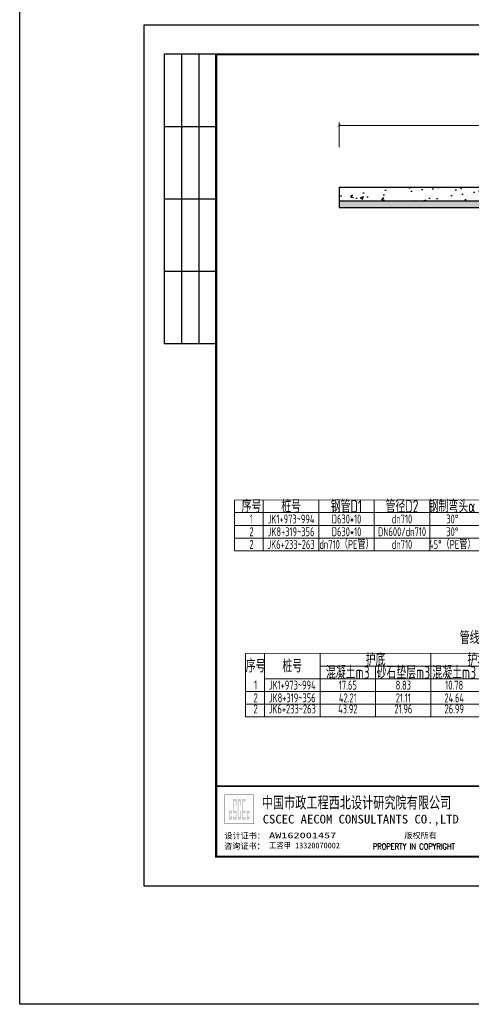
# Model space of a CAD drawing. Extents: x -493406 to 788281, y -294927 to -108123.
# Tile 1 of 7: x 451460 to 453222, y -294927 to -291086. Entities that reach past the tile are written whole.
import ezdxf
from ezdxf.enums import TextEntityAlignment as Align

# ---------------------------------------------------------------- set-up
doc = ezdxf.new("R2010")
doc.units = 0
doc.layers.add('GPSCOMMON', color=7, linetype='Continuous')
doc.layers.add('pp-com', color=7, linetype='Continuous')
doc.layers.add('标注', color=4, linetype='Continuous', lineweight=13)
doc.styles.add('gpshz', font='tssdeng.shx', dxfattribs={"width": 0.7, "bigfont": 'tssdchn.shx'})
doc.styles.add('图签', font='txt', dxfattribs={"width": 0.66})
doc.styles.add('图签 1', font='romanc.shx', dxfattribs={"width": 0.8})
doc.dimstyles.new('1bi50', dxfattribs={"dimtxt": 35, "dimasz": 15, "dimexe": 15, "dimexo": 15, "dimgap": 0.01, "dimtad": 1, "dimdec": 0, "dimlfac": 0.5, "dimdsep": 46, "dimtxsty": 'gpshz', "dimblk": 'ARCHTICK', "dimcen": 2.5, "dimclrd": 256, "dimclre": 256, "dimclrt": 256, "dimadec": 0, "dimazin": 0, "dimtfac": 1, "dimtdec": 0, "dimtmove": 2, "dimatfit": 0, "dimfxl": 0, "dimlwd": -1, "dimlwe": -1, "dimarcsym": 0})

# ---------------------------------------------------------------- blocks, each defined once
blk = doc.blocks.new('_ArchTick')
at = {"color": 0, "linetype": 'ByBlock', "const_width": 0.15}
blk.add_lwpolyline([(-0.5, -0.5), (0.5, 0.5)], dxfattribs=at)
blk = doc.blocks.new('*D93')
at = {"layer": 'Defpoints', "color": 0}
for p in [(453942.4, -291498.8), (452706.6, -291587), (453942.4, -291587)]:
    blk.add_point(p, dxfattribs=at)
at = {"layer": '标注'}
for p, q in [((452706.6, -291583.2), (452706.6, -291487.5)), ((452706.6, -291498.8), (453942.4, -291498.8)), ((453942.4, -291583.2), (453942.4, -291487.5))]:
    blk.add_line(p, q, dxfattribs=at)
at = {"layer": '标注', "xscale": 11.25, "yscale": 11.25, "zscale": 11.25, "rotation": 180}
blk.add_blockref('_ArchTick', (452706.6, -291498.8), dxfattribs=at)
at = {"layer": '标注', "xscale": 11.25, "yscale": 11.25, "zscale": 11.25}
blk.add_blockref('_ArchTick', (453942.4, -291498.8), dxfattribs=at)
at = {"layer": '标注', "insert": (453373.2, -291443.6), "char_height": 26.25, "attachment_point": 5, "style": 'gpshz'}
blk.add_mtext('500', dxfattribs=at)
blk = doc.blocks.new('*U69')
at = {"linetype": 'Continuous'}
h = blk.add_hatch(color=0, dxfattribs=at)
h.paths.add_polyline_path([(30.15, 24.21), (30.15, 23.67), (29.79, 23.67), (29.79, 25.06), (30.15, 25.06), (30.15, 24.58), (30.49, 24.58), (30.49, 25.94), (29.45, 25.94), (29.45, 22.84), (30.49, 22.84), (30.49, 24.21)])
h.paths.add_polyline_path([(30.83, 24.21), (30.83, 22.84), (32.1, 22.84), (32.1, 25.94), (31.17, 25.94), (31.17, 29.16), (31.76, 29.16), (31.76, 27.64), (32.1, 27.64), (32.1, 29.98), (30.83, 29.98), (30.83, 25.06), (31.76, 25.06), (31.76, 23.67), (31.17, 23.67), (31.17, 24.21)])
h.paths.add_polyline_path([(33.25, 25.94), (33.25, 23.67), (32.78, 23.67), (32.78, 29.16), (33.25, 29.16), (33.25, 27.64), (33.59, 27.64), (33.59, 29.98), (32.44, 29.98), (32.44, 22.84), (33.59, 22.84), (33.59, 25.94)])
h.paths.add_polyline_path([(35.22, 29.98), (33.93, 29.98), (33.93, 22.84), (35.22, 22.84), (35.22, 23.67), (34.27, 23.67), (34.27, 25.06), (35.22, 25.06), (35.22, 25.94), (34.27, 25.94), (34.27, 29.16), (35.22, 29.16)])
h.paths.add_polyline_path([(36.25, 24.21), (36.25, 23.67), (35.9, 23.67), (35.9, 25.06), (36.25, 25.06), (36.25, 24.58), (36.59, 24.58), (36.59, 25.94), (35.56, 25.94), (35.56, 22.84), (36.59, 22.84), (36.59, 24.21)])
at = {"color": 0}
for p, q in [((7, 287), (7, 187)), ((25, 287), (7, 287)), ((13, 287), (13, 187)), ((19, 287), (19, 187)), ((25, 262), (7, 262)), ((25, 237), (7, 237)), ((25, 212), (7, 212)), ((25, 187), (7, 187))]:
    blk.add_line(p, q, dxfattribs=at)
blk.add_lwpolyline([(0, 0), (420, 0), (420, 297), (0, 297)], close=True, dxfattribs=at)
for points, const_width in [([(410, 10), (410, 287), (25, 287), (25, 10), (410, 10)], 0.75), ([(25, 34.34), (410, 34.34)], 0.5)]:
    blk.add_lwpolyline(points, dxfattribs=dict(at, const_width=const_width))
at = {"color": 0, "linetype": 'Continuous', "const_width": 0.107}
blk.add_lwpolyline([(28, 21.34), (38, 21.34), (38, 31.34), (28, 31.34)], close=True, dxfattribs=at)
at = {"color": 0, "linetype": 'Continuous'}
for s, height, style, width, p in [('中国市政工程西北设计研究院有限公司', 4, '图签', 0.74, (40.74, 26.71)), ('CSCEC AECOM CONSULTANTS CO.,LTD', 3, '图签', 1.07, (41.06, 21.47)), ('PROPERTY IN COPYRIGHT', 2, '图签 1', 0.8, (79.11, 12.55))]:
    blk.add_text(s, height=height, dxfattribs=dict(at, style=style, width=width)).set_placement(p)
at = {"color": 0, "linetype": 'Continuous', "style": '图签'}
for s, p in [('设计证书：', (27.85, 16.24)), ('版权所有', (89.96, 16.29)), ('咨询证书：', (27.76, 12.7))]:
    blk.add_text(s, height=2, dxfattribs=at).set_placement(p)
at = {"color": 0, "linetype": 'Continuous', "style": '图签', "flags": 8}
for tag, width, p, p2 in [('设计总负责', 0.611046, (130.25, 28.99), (141.11, 28.99)), ('工程名称', 2.988281, (283.25, 28.99), (325.75, 28.99)), ('图纸编号', 2.575163, (345.13, 28.99), (381.76, 28.99)), ('子项名称', 2.988281, (283.25, 20.99), (325.75, 20.99))]:
    blk.add_attdef(tag, text='', height=2.5, dxfattribs=dict(at, width=width)).set_placement(p, p2, align=Align.FIT)
at = {"color": 0, "linetype": 'Continuous', "ltscale": 0.055, "style": '图签', "flags": 8}
for tag, width, p, p2 in [('审定', 1.617188, (172.25, 28.99), (183.75, 28.99)), ('设计', 1.617188, (214.25, 28.99), (225.75, 28.99)), ('工程编号', 0.738284, (256.25, 28.99), (266.75, 28.99)), ('版本', 1.530605, (397.87, 28.99), (408.75, 28.99)), ('设计负责', 0.763807, (130.25, 20.99), (141.11, 20.99)), ('审核', 1.617188, (172.25, 20.99), (183.75, 20.99)), ('注册工程师', 0.646875, (214.25, 20.99), (225.75, 20.99)), ('图纸比例', 0.738284, (256.25, 20.99), (266.75, 20.99)), ('专业负责', 0.763807, (130.25, 12.65), (141.11, 12.65)), ('校核', 1.617188, (172.25, 12.65), (183.75, 12.65)), ('注册建筑师', 0.646875, (214.25, 12.65), (225.75, 12.65)), ('出图日期', 0.738284, (256.25, 12.65), (266.75, 12.65))]:
    blk.add_attdef(tag, text='', height=2.5, dxfattribs=dict(at, width=width)).set_placement(p, p2, align=Align.FIT)
at = {"color": 0, "linetype": 'Continuous', "style": '图签'}
for tag, p, width in [('设计证书', (43.26, 16.37), 1.55), ('咨询证书', (43.26, 12.88), 0.9)]:
    blk.add_attdef(tag, p, '', height=2, dxfattribs=dict(at, width=width))
at = {"color": 0, "linetype": 'Continuous', "style": '图签', "width": 0.85}
for tag, height, p in [('图纸名称_2_1', 2.2, (305.02, 15.12)), ('图纸名称_1_1', 2.5, (305.02, 13.35)), ('图纸名称_2_2', 2.2, (305.02, 11.51))]:
    blk.add_attdef(tag, text='', height=height, dxfattribs=at).set_placement(p, align=Align.CENTER)
blk = doc.blocks.new('20180504.1607550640')
at = {"layer": 'GPSCOMMON'}
h = blk.add_hatch(dxfattribs=at)
h.set_pattern_fill('AR-CONC', color=256, scale=0.666665, style=0)
h.set_pattern_definition([(50, (-826994.75, 120565.01), (121.456142, -10.6260305), [12.699968, -139.699651]), (355, (-826994.75, 120565.01), (-23.495556, 127.370912), [10.159975, -111.76011]), (100.451445, (-826984.63, 120564.13), (97.960586, 116.744876), [10.793312, -118.726533]), (46.1842, (-826994.75, 120598.88), (180.718909, -28.028149), [19.049952, -209.549476]), (96.635558, (-826979.7, 120596.54), (158.269027, 164.950337), [16.189975, -178.08996]), (351.184151, (-826994.75, 120598.88), (158.269027, 164.950337), [15.23994, -167.639402]), (21, (-826977.82, 120590.41), (101.076008, -68.176628), [12.699968, -139.699651]), (326, (-826977.82, 120590.41), (41.201249, 122.79167), [10.159975, -111.759721]), (71.451445, (-826969.4, 120584.73), (142.277257, 54.615043), [10.793312, -118.726328]), (37.5, (-826994.75, 120565.013), (2.0590637, 56.369885), [0, -110.4050573, 0, -113.4530497, 0, -112.183053]), (7.5, (-826994.75, 120565.013), (44.5463303, 66.786883), [0, -64.6851716, 0, -107.8650637, 0, -42.7565598]), (327.5, (-827032.513, 120565.013), (90.3935041, -3.8191531), [0, -42.3332275, 0, -132.0796698, 0, -175.259562]), (317.5, (-827049.446, 120565.01), (98.7525407, 16.9509516), [0, -55.033196, 0, -87.7144474, 0, -124.459689])])
h.paths.add_polyline_path([(454926.38, -291739.11), (453185.05, -291739.11), (453238.38, -291792.44), (454873.04, -291792.44)])
h.paths.add_polyline_path([(452706.56, -291739.11), (452706.56, -291792.44), (453238.38, -291792.44), (453185.05, -291739.11)])
h.paths.add_polyline_path([(455373.22, -291792.44), (455373.22, -291739.11), (454926.38, -291739.11), (454873.04, -291792.44)])
h = blk.add_hatch(dxfattribs=at)
h.set_pattern_fill('DOTS', color=256, scale=13.3333, style=0)
h.set_pattern_definition([(0, (-826994.751, 120565.013), (10.58330687, 21.16661375), [0, -21.16661375])])
h.paths.add_polyline_path([(454873.04, -291792.44), (453238.38, -291792.44), (453265.05, -291819.11), (454846.38, -291819.11)])
h.paths.add_polyline_path([(452706.56, -291792.44), (452706.56, -291819.11), (453265.05, -291819.11), (453238.38, -291792.44)])
h.paths.add_polyline_path([(455373.22, -291819.11), (455373.22, -291792.44), (454873.04, -291792.44), (454846.38, -291819.11)])
for p, q in [((452706.56, -291739.11), (455373.22, -291739.11)), ((452706.56, -291739.11), (452706.56, -291819.11)), ((452706.56, -291792.44), (455373.22, -291792.44)), ((452706.56, -291819.11), (455373.22, -291819.11))]:
    blk.add_line(p, q, dxfattribs=at)
blk.add_lwpolyline([(451460.3, -283910.4), (458292.3, -283910.4), (458292.3, -294926.9), (451460.3, -294926.9)], close=True, dxfattribs=at)
at = {"layer": '标注'}
for p, q in [((452410.78, -292959.4), (452410.78, -293157.83)), ((452627.23, -292959.4), (452627.23, -293157.83)), ((452843.69, -292959.4), (452843.69, -293157.83)), ((453060.14, -292959.4), (453060.14, -293157.83)), ((452298.31, -293009.01), (456502.85, -293009.01)), ((452298.31, -293058.61), (456502.85, -293058.61)), ((452298.31, -293108.22), (456502.85, -293108.22)), ((452298.31, -293157.83), (456502.85, -293157.83)), ((452415.29, -293557.71), (452415.29, -293805.78)), ((452632.01, -293557.71), (452632.01, -293805.79)), ((453063.8, -293557.71), (453063.8, -293805.82)), ((452632.01, -293607.54), (454711.4, -293607.54)), ((452848.74, -293607.38), (452848.74, -293805.81)), ((452413.8, -293657.21), (454711.4, -293657.21)), ((452341.2, -293706.88), (454711.4, -293706.88)), ((452341.2, -293756.39), (454711.4, -293756.55)), ((452341.2, -293805.77), (454711.4, -293805.94))]:
    blk.add_line(p, q, dxfattribs=at)
for points, const_width in [([(452298.31, -292959.4), (456502.85, -292959.4), (456502.85, -293157.83)], 3.01), ([(452298.31, -293157.83), (452298.31, -292959.4)], 3.01), ([(452341.2, -293805.77), (452341.2, -293557.71)], 3.02), ([(452341.2, -293557.87), (454711.4, -293557.87), (454711.4, -293805.94)], 3.02)]:
    blk.add_lwpolyline(points, dxfattribs=dict(at, const_width=const_width))
at = {"layer": 'pp-com'}
ref = blk.add_blockref('*U69', (451944.4, -294464.23), dxfattribs=dict(at, xscale=11.3, yscale=11.3, zscale=11.3))
ref.add_attrib('咨询证书', '工咨甲 13320070002', (452433.21, -294318.72), dxfattribs={"layer": '0', "color": 0, "height": 22.6, "style": '图签', "width": 0.9})
ref.add_attrib('设计证书', 'AW162001457', (452433.21, -294279.22), dxfattribs={"layer": '0', "color": 0, "height": 22.6, "style": '图签', "width": 1.55})
at = {"layer": '标注', "style": 'gpshz', "width": 0.7}
for s, height, p in [('序号', 50, (452364.62, -292984.2)), ('桩号', 50, (452519.01, -292984.2)), ('钢管D1', 50, (452735.46, -292984.2)), ('管径D2', 50, (452951.91, -292984.2)), ('钢制弯头α', 50, (453147.95, -292984.2)), ('1', 35, (452364.62, -293033.81)), ('JK1+973~994', 35, (452519.01, -293033.81)), ('D630*10', 35, (452735.46, -293033.81)), ('dn710', 35, (452951.91, -293033.81)), ('30°', 35, (453147.95, -293033.81)), ('2', 35, (452364.62, -293083.42)), ('JK8+319~356', 35, (452519.01, -293083.42)), ('D630*10', 35, (452735.46, -293083.42)), ('DN600/dn710', 35, (452951.91, -293083.42)), ('30°', 35, (453147.95, -293083.42)), ('2', 35, (452364.62, -293133.02)), ('JK6+233~263', 35, (452519.01, -293133.02)), ('dn710（PE管）', 35, (452735.46, -293133.02)), ('dn710', 35, (452951.91, -293133.02)), ('45°（PE管）', 35, (453147.95, -293133.02)), ('序号', 50, (452380.7, -293607.38)), ('桩号', 50, (452523.65, -293607.38)), ('护底', 50, (452848.74, -293582.54)), ('护坡', 50, (453245.68, -293582.54)), ('混凝土m3', 50, (452740.38, -293632.21)), ('砂石垫层m3', 50, (452957.1, -293632.21)), ('混凝土m3', 50, (453155.57, -293632.21)), ('1', 35, (452380.7, -293681.88)), ('JK1+973~994', 35, (452523.65, -293681.88)), ('17.65', 35, (452740.38, -293681.88)), ('8.83', 35, (452957.1, -293681.88)), ('10.78', 35, (453155.57, -293681.88)), ('2', 35, (452380.7, -293731.55)), ('JK8+319~356', 35, (452523.65, -293731.55)), ('42.21', 35, (452740.38, -293731.55)), ('21.11', 35, (452957.1, -293731.55)), ('24.64', 35, (453155.57, -293731.55)), ('2', 35, (452380.7, -293774.8)), ('JK6+233~263', 35, (452523.65, -293774.8)), ('43.92', 35, (452740.38, -293774.8)), ('21.96', 35, (452957.1, -293774.8)), ('26.99', 35, (453155.57, -293774.8))]:
    blk.add_text(s, height=height, dxfattribs=at).set_placement(p, align=Align.MIDDLE_CENTER)
blk.add_text('管线穿越河道倒虹管工程量表', height=50, dxfattribs=at).set_placement((453177.41, -293521.86))
at = {"layer": '标注'}
dim = blk.add_linear_dim(base=(453942.38, -291498.79), p1=(452706.56, -291586.96), p2=(453942.38, -291586.96), text='500', dimstyle='1bi50', override={"dimscale": 0.75, "dimexo": 5, "dimgap": 0.1, "dimlfac": 0.3777, "dimtxsty": 'gpshz'}, dxfattribs=at)
dim.commit()
dim.dimension.update_dxf_attribs({"geometry": '*D93', "text_midpoint": (453373.22, -291443.59), "dimtype": 160})

msp = doc.modelspace()

# ---------------------------------------------------------------- block references
at = {"layer": 'GPSCOMMON'}
msp.add_blockref('20180504.1607550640', (0, 0), dxfattribs=at)

doc.saveas('drawing.dxf')
